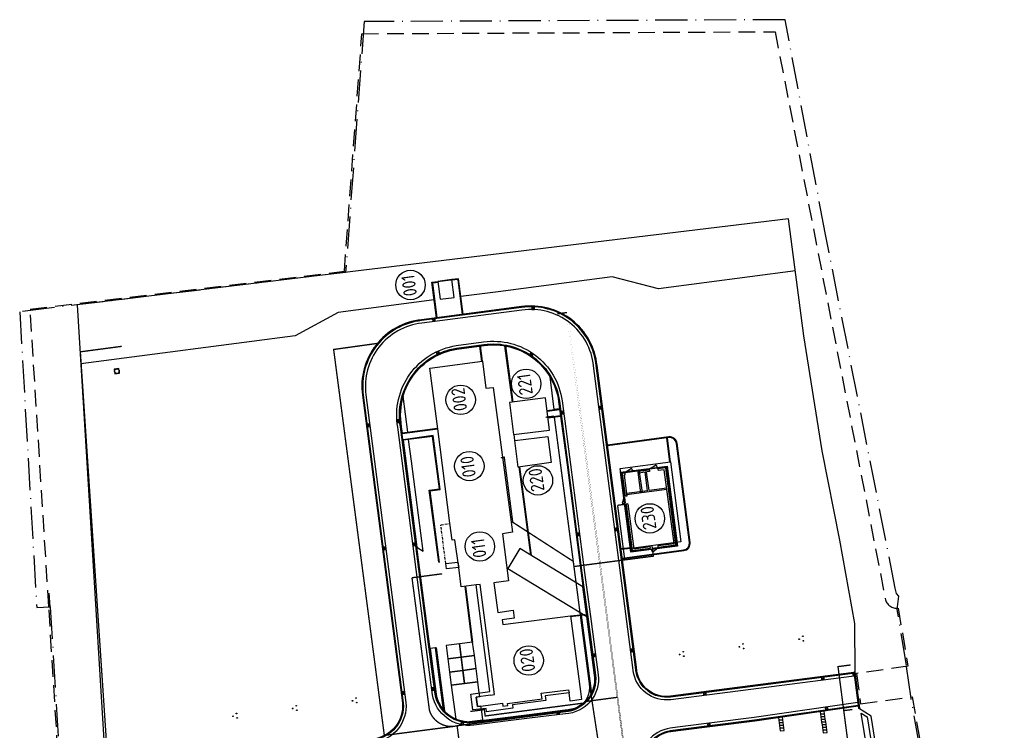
# Model space of a CAD drawing. Header units: metres. Extents: x 118125 to 118320, y 454784 to 455719.
# Tile 28 of 30: x 118147 to 118294, y 455319 to 455425. Entities that reach past the tile are written whole.
import ezdxf

# ---------------------------------------------------------------- set-up
doc = ezdxf.new("R2010")
doc.units = ezdxf.units.M
doc.header["$LTSCALE"] = 0.5
for name, pattern in [('ACAD_ISO10W100', [18, 12, -3, 0, -3]), ('B1', [28, 8, -4, 8, -4, 0, -4]), ('DASHED', [19.05, 12.7, -6.35]), ('DASHED2', [0.375, 0.25, -0.125])]:
    doc.linetypes.add(name, pattern=pattern)
for name, color, linetype in [('_gebouwen', 7, 'Continuous'), ('_grastegel 40x60', 252, 'Continuous'), ('_molgoot', 7, 'Continuous'), ('_ob10', 7, 'Continuous'), ('_stelcon', 7, 'Continuous'), ('_straatkolk', 7, 'Continuous'), ('_tb13', 7, 'Continuous'), ('_verharding', 7, 'Continuous'), ('_waterpunt', 7, 'Continuous'), ('BL00_WERKGRENS', 5, 'DASHED2'), ('Grens', 1, 'ACAD_ISO10W100'), ('KABELLOOP', 6, 'Continuous'), ('OL55_HAAG', 86, 'Continuous')]:
    doc.layers.add(name, color=color, linetype=linetype)
doc.layers.add('_hekwerk', color=7, linetype='Continuous', lineweight=50)
doc.styles.add('ISO', font='gbenor.shx')

# ---------------------------------------------------------------- blocks, each defined once
blk = doc.blocks.new('*U9')
at = {"layer": '_straatkolk'}
blk.add_hatch(color=256, dxfattribs=at).paths.add_polyline_path([(0.2, -0.15), (0.2, 0.15), (-0.2, -0.15)])
blk.add_lwpolyline([(0.2, -0.15), (0.2, 0.15), (-0.2, 0.15), (-0.2, -0.15)], close=True, dxfattribs=at)
blk.add_lwpolyline([(-0.2, -0.15), (0.2, 0.15)], dxfattribs=at)

msp = doc.modelspace()

# ---------------------------------------------------------------- hatches: boundary and pattern name
h = msp.add_hatch(color=256)
edge = h.paths.add_edge_path()
edge.add_arc((118263.48, 455332.28), 0.05, 0, 360)
edge = h.paths.add_edge_path()
edge.add_arc((118264.11, 455332.02), 0.05, 0, 360)
edge = h.paths.add_edge_path()
edge.add_arc((118264.02, 455332.7), 0.05, 0, 360)
h = msp.add_hatch(color=256)
edge = h.paths.add_edge_path()
edge.add_arc((118254.55, 455331.13), 0.05, 0, 360)
edge = h.paths.add_edge_path()
edge.add_arc((118255.18, 455330.87), 0.05, 0, 360)
edge = h.paths.add_edge_path()
edge.add_arc((118255.09, 455331.55), 0.05, 0, 360)
h = msp.add_hatch(color=256)
edge = h.paths.add_edge_path()
edge.add_arc((118245.62, 455329.98), 0.05, 0, 360)
edge = h.paths.add_edge_path()
edge.add_arc((118246.26, 455329.72), 0.05, 0, 360)
edge = h.paths.add_edge_path()
edge.add_arc((118246.17, 455330.39), 0.05, 0, 360)
h = msp.add_hatch(color=256)
edge = h.paths.add_edge_path()
edge.add_arc((118187.83, 455321.9), 0.05, 0, 360)
edge = h.paths.add_edge_path()
edge.add_arc((118188.46, 455321.64), 0.05, 0, 360)
edge = h.paths.add_edge_path()
edge.add_arc((118188.37, 455322.32), 0.05, 0, 360)
h = msp.add_hatch(color=256)
edge = h.paths.add_edge_path()
edge.add_arc((118196.76, 455323.05), 0.05, 0, 360)
edge = h.paths.add_edge_path()
edge.add_arc((118197.39, 455322.79), 0.05, 0, 360)
edge = h.paths.add_edge_path()
edge.add_arc((118197.3, 455323.47), 0.05, 0, 360)
h = msp.add_hatch(color=256)
edge = h.paths.add_edge_path()
edge.add_arc((118178.91, 455320.75), 0.05, 0, 360)
edge = h.paths.add_edge_path()
edge.add_arc((118179.54, 455320.49), 0.05, 0, 360)
edge = h.paths.add_edge_path()
edge.add_arc((118179.45, 455321.16), 0.05, 0, 360)

# ---------------------------------------------------------------- linework, layer by layer
for points in [[(118262.91, 455387.33), (118242.46, 455384.65), (118235.53, 455386.44), (118218.52, 455384.21), (118212.96, 455383.49)], [(118208.74, 455385.63), (118212.61, 455386.14)], [(118208.98, 455382.97), (118194.62, 455381.09), (118188.21, 455377.62), (118156.2, 455373.43)], [(118213.53, 455340.15), (118213.66, 455340.17)], [(118151.61, 455337.11), (118151.48, 455339.14)], [(118272.53, 455321.97), (118271.82, 455327.37), (118271.62, 455327.35), (118272.33, 455321.94), (118272.53, 455321.97)]]:
    msp.add_lwpolyline(points)
for centre in [(118264.02, 455332.7), (118254.55, 455331.13), (118255.09, 455331.55), (118263.48, 455332.28), (118264.11, 455332.02), (118245.62, 455329.98), (118246.17, 455330.39), (118246.26, 455329.72), (118255.18, 455330.87), (118188.37, 455322.32), (118196.76, 455323.05), (118197.3, 455323.47), (118197.39, 455322.79), (118178.91, 455320.75), (118179.45, 455321.16), (118187.83, 455321.9), (118188.46, 455321.64), (118179.54, 455320.49)]:
    msp.add_circle(centre, 0.05)
at = {"layer": '_gebouwen'}
for p, q in [((118237.48, 455357.25), (118238.42, 455357.83)), ((118239.37, 455357.5), (118237.48, 455357.25)), ((118238.64, 455357.41), (118238.42, 455357.83)), ((118239.35, 455357.46), (118239.37, 455357.46)), ((118239.35, 455357.44), (118239.35, 455357.46)), ((118239.37, 455357.5), (118239.39, 455357.5)), ((118239.37, 455357.46), (118239.37, 455357.5)), ((118239.39, 455357.5), (118239.4, 455357.44)), ((118239.41, 455357.55), (118239.42, 455357.45)), ((118241.1, 455357.67), (118239.42, 455357.45)), ((118241.12, 455357.55), (118239.43, 455357.33)), ((118241.09, 455357.77), (118241.1, 455357.67)), ((118241.11, 455357.73), (118241.12, 455357.67)), ((118241.13, 455357.73), (118241.11, 455357.73)), ((118241.12, 455357.67), (118241.16, 455357.68)), ((118241.12, 455357.55), (118241.15, 455357.31)), ((118241.13, 455357.73), (118242.31, 455357.89)), ((118241.14, 455357.69), (118241.13, 455357.73)), ((118241.14, 455357.73), (118242.1, 455358.32)), ((118241.16, 455357.7), (118241.14, 455357.69)), ((118242.29, 455357.82), (118241.16, 455357.68)), ((118241.16, 455357.68), (118241.16, 455357.7)), ((118242.3, 455357.89), (118242.1, 455358.32)), ((118242.29, 455357.84), (118242.32, 455357.85)), ((118242.29, 455357.82), (118242.29, 455357.84)), ((118242.34, 455357.83), (118242.29, 455357.82)), ((118242.32, 455357.85), (118242.31, 455357.89)), ((118242.31, 455357.89), (118242.34, 455357.89)), ((118242.34, 455357.94), (118242.36, 455357.84)), ((118242.34, 455357.89), (118242.34, 455357.83)), ((118243.66, 455358.01), (118242.36, 455357.84)), ((118243.56, 455357.87), (118242.37, 455357.72)), ((118242.37, 455357.72), (118242.4, 455357.47)), ((118243.34, 455357.59), (118242.4, 455357.47)), ((118244.79, 455346.57), (118243.34, 455357.59)), ((118245.07, 455346.35), (118243.56, 455357.87)), ((118245.2, 455346.25), (118243.66, 455358.01)), ((118237.45, 455357.19), (118236.91, 455357.12)), ((118236.91, 455357.12), (118237.36, 455353.64)), ((118237.47, 455357.07), (118237.04, 455357.02)), ((118237.04, 455357.02), (118237.48, 455353.63)), ((118237.5, 455356.83), (118237.32, 455356.8)), ((118237.32, 455356.8), (118237.73, 455353.66)), ((118237.45, 455357.19), (118237.44, 455357.29)), ((118237.46, 455357.25), (118237.46, 455357.19)), ((118237.46, 455357.19), (118237.51, 455357.2)), ((118237.5, 455356.83), (118237.47, 455357.07)), ((118237.49, 455357.21), (118237.48, 455357.25)), ((118237.51, 455357.22), (118237.49, 455357.21)), ((118237.51, 455357.2), (118239.35, 455357.44)), ((118237.51, 455357.2), (118237.51, 455357.22)), ((118238.62, 455357.34), (118238.62, 455357.37)), ((118238.62, 455357.37), (118238.65, 455357.37)), ((118238.73, 455357.36), (118238.62, 455357.34)), ((118238.64, 455357.38), (118238.64, 455357.4)), ((118238.65, 455357.41), (118238.69, 455357.41)), ((118238.65, 455357.37), (118238.65, 455357.41)), ((118238.72, 455357.43), (118238.69, 455357.42)), ((118238.69, 455357.38), (118238.69, 455357.42)), ((118238.69, 455357.41), (118238.69, 455357.38)), ((118238.69, 455357.41), (118238.69, 455357.41)), ((118238.69, 455357.38), (118238.72, 455357.38)), ((118238.69, 455357.38), (118238.72, 455357.38)), ((118238.73, 455357.36), (118238.72, 455357.43)), ((118238.72, 455357.38), (118238.73, 455357.36)), ((118239.4, 455357.44), (118239.35, 455357.44)), ((118239.43, 455357.33), (118239.47, 455357.09)), ((118239.85, 455354.15), (118239.45, 455357.23)), ((118241.15, 455357.31), (118239.47, 455357.09)), ((118240.06, 455354.17), (118239.65, 455357.26)), ((118240.85, 455354.45), (118240.48, 455357.22)), ((118241.06, 455354.48), (118240.69, 455357.25)), ((118243.73, 455354.62), (118237.71, 455353.83)), ((118243.71, 455354.82), (118241.06, 455354.48)), ((118237.36, 455353.54), (118237.06, 455352.59)), ((118237.36, 455353.64), (118237.26, 455353.63)), ((118237.47, 455352.65), (118237.37, 455353.43)), ((118237.54, 455352.64), (118237.43, 455353.44)), ((118237.73, 455353.66), (118237.48, 455353.63)), ((118240.85, 455354.45), (118237.68, 455354.03)), ((118237.68, 455354.03), (118237.71, 455353.83)), ((118237.06, 455352.59), (118237.49, 455352.52)), ((118237.52, 455352.43), (118237.42, 455352.42)), ((118237.52, 455352.43), (118238.45, 455345.36)), ((118237.88, 455352.51), (118237.64, 455352.47)), ((118237.64, 455352.47), (118238.55, 455345.5)), ((118237.88, 455352.51), (118238.77, 455345.78)), ((118238.45, 455345.36), (118241.28, 455345.73)), ((118238.55, 455345.5), (118241.29, 455345.85)), ((118238.77, 455345.78), (118241.25, 455346.1)), ((118241.29, 455345.85), (118241.25, 455346.1)), ((118241.29, 455345.63), (118241.28, 455345.73)), ((118241.6, 455345.29), (118241.37, 455345.73)), ((118242.26, 455345.84), (118241.48, 455345.74)), ((118242.25, 455345.91), (118241.49, 455345.81)), ((118242.39, 455345.86), (118241.6, 455345.29)), ((118242.41, 455346.25), (118244.79, 455346.57)), ((118242.44, 455346.01), (118242.41, 455346.25)), ((118242.44, 455346.01), (118245.07, 455346.35)), ((118242.48, 455345.89), (118245.2, 455346.25)), ((118242.5, 455345.79), (118242.48, 455345.89))]:
    msp.add_line(p, q, dxfattribs=at)
for points in [[(118209.53, 455385.74), (118209.88, 455383.07), (118211.96, 455383.34), (118211.61, 455386.01), (118209.53, 455385.74)], [(118214.72, 455321.71), (118214.46, 455324.07), (118217.3, 455324.46), (118215.23, 455340.37), (118213.02, 455340.09), (118212.63, 455343), (118212.07, 455347.12), (118211.64, 455347.06), (118211.31, 455349.6), (118209.49, 455363.72), (118208.32, 455372.77), (118216.18, 455373.8), (118216.66, 455369.77), (118217.8, 455369.9), (118220.64, 455348.24), (118219.17, 455348.03), (118220.06, 455340.98), (118217.89, 455340.71), (118218.46, 455336.26), (118220.74, 455336.58), (118220.91, 455335.4), (118219.13, 455335.15), (118219.22, 455334.48), (118229.32, 455335.74), (118230.82, 455324.46), (118230.96, 455323.24), (118229.27, 455323.02), (118229.11, 455324.26), (118225.56, 455323.8), (118225.64, 455323.12), (118220.68, 455322.45), (118220.71, 455321.94), (118216.79, 455321.43), (118216.71, 455321.91), (118214.72, 455321.71)], [(118220.21, 455367.62), (118220.83, 455362.84), (118226.2, 455363.5), (118225.61, 455368.32), (118220.21, 455367.62)], [(118221.01, 455361.98), (118220.89, 455362.84)], [(118221.52, 455358), (118221.01, 455361.98), (118225.93, 455362.56), (118226.42, 455358.68), (118221.52, 455358)], [(118236.76, 455357.8), (118244.28, 455358.77), (118245.83, 455346.8), (118238.32, 455345.84), (118236.76, 455357.8)], [(118217.37, 455323.9), (118217.99, 455323.98), (118215.83, 455340.45), (118215.23, 455340.37)], [(118217.37, 455323.9), (118217.37, 455323.9), (118215.26, 455323.62), (118215.44, 455322.21), (118215.95, 455322.27), (118215.95, 455322.27), (118219.16, 455322.69), (118219.21, 455322.26), (118219.98, 455322.36), (118219.93, 455322.67), (118225.08, 455323.34), (118224.97, 455324.18), (118229.05, 455324.72), (118229.11, 455324.26)], [(118287.75, 455223.6), (118283.12, 455261.66), (118274.46, 455310.53), (118272.73, 455321.21), (118273.64, 455320.64), (118275.25, 455310.66), (118283.91, 455261.78), (118288.55, 455223.68)]]:
    msp.add_lwpolyline(points, dxfattribs=at)
at = {"layer": '_gebouwen', "ltscale": 0.005, "flags": 128}
msp.add_lwpolyline([(118245.31, 455346.16), (118238.36, 455345.25), (118236.79, 455357.21), (118243.75, 455358.12)], close=True, dxfattribs=at)
at = {"layer": '_gebouwen', "const_width": 0.002}
for points in [[(118237.35, 455353.62), (118237.35, 455353.56), (118237.35, 455353.56), (118237.42, 455353.57), (118237.41, 455353.61), (118237.35, 455353.61), (118237.35, 455353.62)], [(118237.35, 455353.55), (118237.37, 455353.42), (118237.37, 455353.43), (118237.43, 455353.44)], [(118237.41, 455353.54), (118237.41, 455353.55), (118237.36, 455353.54), (118237.35, 455353.55)], [(118237.36, 455353.56), (118237.36, 455353.55), (118237.36, 455353.55)], [(118237.43, 455353.44), (118237.42, 455353.54), (118237.41, 455353.54)], [(118237.43, 455353.44), (118237.44, 455353.42), (118237.41, 455353.42), (118237.41, 455353.44)], [(118237.42, 455353.57), (118237.42, 455353.55)], [(118237.49, 455352.52), (118237.47, 455352.65), (118237.47, 455352.63), (118237.54, 455352.64)], [(118237.54, 455352.55), (118237.55, 455352.53), (118237.49, 455352.52), (118237.49, 455352.52)], [(118237.5, 455352.45), (118237.49, 455352.51), (118237.49, 455352.51), (118237.56, 455352.52), (118237.56, 455352.47), (118237.5, 455352.46), (118237.5, 455352.45)], [(118237.5, 455352.51), (118237.5, 455352.52), (118237.5, 455352.52)], [(118237.54, 455352.64), (118237.54, 455352.66), (118237.51, 455352.66), (118237.51, 455352.64)], [(118237.54, 455352.64), (118237.55, 455352.55), (118237.54, 455352.54)], [(118237.56, 455352.52), (118237.55, 455352.54)], [(118241.29, 455345.72), (118241.36, 455345.72), (118241.36, 455345.72), (118241.35, 455345.79), (118241.3, 455345.78), (118241.31, 455345.72), (118241.29, 455345.72)], [(118241.35, 455345.79), (118241.37, 455345.79)], [(118241.36, 455345.72), (118241.5, 455345.74), (118241.48, 455345.74), (118241.47, 455345.8)], [(118241.38, 455345.78), (118241.37, 455345.78), (118241.37, 455345.73), (118241.36, 455345.72)], [(118241.36, 455345.73), (118241.37, 455345.73), (118241.37, 455345.73)], [(118241.47, 455345.8), (118241.38, 455345.79), (118241.38, 455345.78)], [(118241.47, 455345.8), (118241.49, 455345.81), (118241.5, 455345.78), (118241.48, 455345.78)], [(118242.27, 455345.91), (118242.25, 455345.91), (118242.26, 455345.88), (118242.28, 455345.88)], [(118242.4, 455345.86), (118242.26, 455345.84), (118242.28, 455345.85), (118242.27, 455345.91)], [(118242.27, 455345.91), (118242.37, 455345.92), (118242.37, 455345.91)], [(118242.37, 455345.91), (118242.38, 455345.92), (118242.39, 455345.86), (118242.4, 455345.86)], [(118242.4, 455345.93), (118242.38, 455345.92)], [(118242.4, 455345.87), (118242.39, 455345.87), (118242.4, 455345.87)], [(118242.47, 455345.87), (118242.4, 455345.86), (118242.4, 455345.86), (118242.4, 455345.93), (118242.45, 455345.93), (118242.45, 455345.87), (118242.47, 455345.87)]]:
    msp.add_lwpolyline(points, dxfattribs=at)
at = {"layer": '_gebouwen', "linetype": 'B1', "ltscale": 0.1}
msp.add_lwpolyline([(118210.7, 455343.58), (118209.95, 455349.37), (118211.32, 455349.55)], dxfattribs=at)
at = {"layer": '_gebouwen'}
for points in [[(118212.52, 455343.8), (118212.63, 455343), (118210.81, 455342.79), (118210.7, 455343.58)], [(118216.01, 455321.84), (118215.95, 455322.27), (118215.44, 455322.21), (118215.26, 455323.62), (118215.77, 455323.69), (118215.7, 455324.24), (118215.48, 455325.89), (118211.51, 455325.37), (118212.18, 455320.32), (118213.82, 455319.91), (118216.22, 455320.22), (118216.01, 455321.84)]]:
    msp.add_lwpolyline(points, close=True, dxfattribs=at)
for centre in [(118205.42, 455385.21), (118222.7, 455370.44), (118212.92, 455368.04), (118214.22, 455358.14), (118224.46, 455356), (118241.17, 455350.32), (118215.79, 455346.13), (118223.09, 455329.08)]:
    msp.add_circle(centre, 2.2, dxfattribs=at)
at = {"layer": '_grastegel 40x60'}
for points in [[(118267.28, 455321.12), (118267.23, 455321.51), (118266.63, 455321.43), (118266.69, 455321.04)], [(118267.33, 455320.72), (118267.28, 455321.12), (118266.69, 455321.04), (118266.74, 455320.64)], [(118267.38, 455320.32), (118267.33, 455320.72), (118266.74, 455320.64), (118266.79, 455320.24)], [(118261.05, 455320.22), (118261, 455320.62), (118260.4, 455320.54), (118260.46, 455320.14)], [(118261.1, 455319.82), (118261.05, 455320.22), (118260.46, 455320.14), (118260.51, 455319.74)], [(118261.15, 455319.43), (118261.1, 455319.82), (118260.51, 455319.74), (118260.56, 455319.35)], [(118261.21, 455319.03), (118261.15, 455319.43), (118260.56, 455319.35), (118260.61, 455318.95)], [(118267.44, 455319.93), (118267.38, 455320.32), (118266.79, 455320.24), (118266.84, 455319.85)], [(118267.49, 455319.53), (118267.44, 455319.93), (118266.84, 455319.85), (118266.89, 455319.45)], [(118267.54, 455319.13), (118267.49, 455319.53), (118266.89, 455319.45), (118266.95, 455319.05)], [(118261.26, 455318.63), (118261.21, 455319.03), (118260.61, 455318.95), (118260.66, 455318.55)], [(118267.59, 455318.74), (118267.54, 455319.13), (118266.95, 455319.05), (118267, 455318.66)], [(118267.64, 455318.34), (118267.59, 455318.74), (118267, 455318.66), (118267.05, 455318.26)]]:
    msp.add_lwpolyline(points, close=True, dxfattribs=at)
at = {"layer": '_hekwerk', "lineweight": -2}
for points in [[(118271.82, 455327.37), (118271.79, 455334.59), (118269.56, 455347.09), (118266.92, 455360.43), (118264.18, 455377.59), (118261.9, 455395.09), (118155.66, 455382.24), (118160.29, 455306.62), (118162.38, 455281.87), (118167.11, 455249.73), (118171.92, 455216.5), (118172.23, 455212.74), (118173.91, 455200.03), (118178.16, 455171.75), (118179.93, 455159.53), (118195.46, 455159.38), (118211.56, 455159.42), (118222.61, 455159.64), (118292.65, 455168.53), (118294.12, 455171.38), (118292.82, 455193.84), (118292.22, 455198.36)], [(118274.23, 455320.74), (118272.33, 455321.94)], [(118288.89, 455213.95), (118290.19, 455214.13), (118290, 455216.74), (118288.3, 455230.7), (118284.5, 455261.88), (118275.84, 455310.77), (118274.23, 455320.74)]]:
    msp.add_lwpolyline(points, dxfattribs=at)
at = {"layer": '_molgoot'}
msp.add_lwpolyline([(118271.7, 455326.76), (118271.7, 455326.76), (118251.22, 455324.12), (118244.31, 455323.22, -0.414214), (118238.7, 455327.53), (118238.64, 455328.03), (118232.77, 455373.11, 0.428235), (118222.08, 455381.44), (118207.12, 455379.5, 0.421547), (118198.78, 455368.8), (118204.74, 455322.82, -0.406123), (118199.97, 455316.83), (118162.84, 455312.13), (118164.79, 455297.31)], format="xyb", dxfattribs=at)
at = {"layer": '_ob10'}
for p, q in [((118244.03, 455362.49), (118234.84, 455361.29)), ((118244.04, 455362.39), (118234.85, 455361.19)), ((118244.17, 455358.75), (118243.7, 455362.35)), ((118244.27, 455358.77), (118243.79, 455362.36)), ((118247.11, 455346.72), (118245.16, 455361.53)), ((118247.21, 455346.73), (118245.26, 455361.55)), ((118237.04, 455344.39), (118246.24, 455345.6)), ((118237.06, 455344.29), (118246.26, 455345.5))]:
    msp.add_line(p, q, dxfattribs=at)
for points in [[(118209.32, 455380.32), (118208.64, 455385.62), (118208.64, 455385.62), (118209.53, 455385.74)], [(118209.42, 455380.33), (118208.75, 455385.53), (118209.55, 455385.64)], [(118213.31, 455380.84), (118212.61, 455386.14), (118212.61, 455386.14), (118211.62, 455386.01)], [(118213.21, 455380.82), (118212.53, 455386.02), (118211.62, 455385.91)], [(118215.74, 455376.07), (118216.05, 455373.79)], [(118215.84, 455376.09), (118216.15, 455373.8)], [(118219.49, 455376.13), (118220.63, 455367.68)], [(118219.6, 455376.11), (118220.73, 455367.69)], [(118225.83, 455366.46), (118227.7, 455366.7)], [(118225.85, 455366.36), (118227.71, 455366.6)], [(118225.96, 455365.46), (118227.83, 455365.71)], [(118225.97, 455365.36), (118227.85, 455365.61)], [(118204.17, 455363.09), (118209.48, 455363.82)], [(118204.19, 455362.99), (118209.49, 455363.72)], [(118209.75, 455343.71), (118208.36, 455354.46), (118209.85, 455354.66), (118208.81, 455362.69), (118204.31, 455362.08)], [(118209.64, 455343.78), (118208.24, 455354.54), (118209.74, 455354.74), (118208.73, 455362.58), (118204.32, 455361.99)], [(118221.62, 455358.02), (118222.45, 455351.7), (118223.34, 455344.85)], [(118221.72, 455358.03), (118222.5, 455352.06), (118223.45, 455344.78)], [(118238.3, 455345.94), (118236.87, 455345.75)], [(118238.32, 455345.84), (118236.88, 455345.65)], [(118229.32, 455335.74), (118231.25, 455335.98)], [(118229.33, 455335.64), (118231.39, 455335.9)], [(118210.37, 455321.67), (118209.17, 455330.99), (118209.27, 455331), (118210.49, 455321.54), (118210.37, 455321.67)]]:
    msp.add_lwpolyline(points, dxfattribs=at)
for centre, radius, start, end in [((118244.17, 455361.4), 1.1, 7.4699, 97.4699), ((118244.17, 455361.4), 1, 7.4699, 97.4699), ((118246.11, 455346.59), 1, 277.4699, 7.4699), ((118246.11, 455346.59), 1.1, 277.4699, 7.4699)]:
    msp.add_arc(centre, radius, start, end, dxfattribs=at)
at = {"layer": '_stelcon'}
for points in [[(118212.98, 455329.6), (118212.73, 455331.58), (118210.74, 455331.32), (118211, 455329.34)], [(118214.97, 455329.85), (118214.71, 455331.84), (118212.73, 455331.58), (118212.98, 455329.6)], [(118213.24, 455327.61), (118212.98, 455329.6), (118211, 455329.34), (118211.26, 455327.36)], [(118215.22, 455327.87), (118214.97, 455329.85), (118212.98, 455329.6), (118213.24, 455327.61)], [(118213.5, 455325.63), (118213.24, 455327.61), (118211.26, 455327.36), (118211.51, 455325.37)], [(118215.48, 455325.89), (118215.22, 455327.87), (118213.24, 455327.61), (118213.5, 455325.63)]]:
    msp.add_lwpolyline(points, close=True, dxfattribs=at)
at = {"layer": '_tb13'}
for points in [[(118271.7, 455326.76), (118271.63, 455327.29), (118251.15, 455324.65), (118244.24, 455323.74, -0.414214), (118239.23, 455327.6), (118239.17, 455328.1), (118233.29, 455373.17, 0.427849), (118222.01, 455381.97), (118207.06, 455380.02, 0.421348), (118198.25, 455368.73), (118204.22, 455322.76, -0.405656), (118199.9, 455317.36), (118162.24, 455312.59), (118164.27, 455297.24)], [(118271.57, 455326.74), (118271.51, 455327.14), (118251.17, 455324.52), (118244.26, 455323.62, -0.414214), (118239.1, 455327.58), (118239.04, 455328.09), (118233.16, 455373.15, 0.427941), (118222.03, 455381.84), (118207.07, 455379.89, 0.421396), (118198.38, 455368.75), (118204.35, 455322.77, -0.405777), (118199.92, 455317.23), (118162.39, 455312.47), (118164.4, 455297.26)], [(118272.22, 455322.78), (118256.77, 455320.54), (118245.32, 455319.1), (118244.23, 455318.95, 0.414214), (118239.92, 455313.35), (118242.22, 455295.81)], [(118272.27, 455322.38), (118256.82, 455320.15), (118245.37, 455318.7), (118244.28, 455318.56, 0.414214), (118240.31, 455313.4), (118242.57, 455296.23)], [(118272.29, 455322.26), (118256.84, 455320.02), (118245.39, 455318.57), (118244.29, 455318.43, 0.414214), (118240.44, 455313.42), (118242.56, 455297.28)]]:
    msp.add_lwpolyline(points, format="xyb", dxfattribs=at)
for points in [[(118203.53, 455363.95, -0.419307), (118212.27, 455376.15), (118216.35, 455376.69, -0.416793), (118228.08, 455367.88), (118229.35, 455358.38), (118231.44, 455342.21), (118232.4, 455334.9), (118233.45, 455326.95, -0.44417), (118228.56, 455321.13), (118223.2, 455320.45), (118214.88, 455319.4, -0.395735), (118208.71, 455323.97), (118207.74, 455331.46)], [(118203.93, 455364.01, -0.419413), (118212.32, 455375.76), (118216.4, 455376.29, -0.416863), (118227.68, 455367.83), (118228.95, 455358.33), (118231.04, 455342.16), (118232, 455334.85), (118233.05, 455326.9, -0.445379), (118228.52, 455321.53), (118223.15, 455320.85), (118214.83, 455319.79, -0.395071), (118209.11, 455324.03), (118208.14, 455331.52)], [(118204.06, 455364.03, -0.419449), (118212.34, 455375.63), (118216.42, 455376.16, -0.416886), (118227.55, 455367.81), (118228.82, 455358.31), (118230.92, 455342.14), (118231.87, 455334.84), (118232.92, 455326.88, -0.445806), (118228.51, 455321.66), (118223.13, 455320.98), (118214.81, 455319.92, -0.394839), (118209.23, 455324.05), (118208.27, 455331.53)]]:
    msp.add_lwpolyline(points, format="xyb", close=True, dxfattribs=at)
for points in [[(118213.53, 455340.15), (118214.58, 455331.83)], [(118213.66, 455340.17), (118214.71, 455331.84)]]:
    msp.add_lwpolyline(points, dxfattribs=at)
at = {"layer": '_verharding'}
msp.add_lwpolyline([(118231.76, 455335.67), (118231.19, 455340.09), (118221.76, 455345.8), (118219.96, 455342.83), (118231.77, 455335.67)], close=True, dxfattribs=at)
at = {"layer": '_waterpunt'}
msp.add_lwpolyline([(118161.97, 455372.02), (118161.88, 455372.71), (118161.19, 455372.62), (118161.28, 455371.93)], close=True, dxfattribs=at)
msp.add_circle((118161.58, 455372.32), 0.35, dxfattribs=at)
at = {"layer": 'BL00_WERKGRENS', "color": 0, "ltscale": 20}
msp.add_lwpolyline([(118154.65, 455285.49), (118151.41, 455337.09), (118148.62, 455381.59), (118195.55, 455387.27), (118198.17, 455422.77), (118259.89, 455423.06), (118276.33, 455338.34, 0.384881), (118278.27, 455336.89), (118279.73, 455328.23), (118272.05, 455327.14), (118272.65, 455322.62), (118280.36, 455323.63), (118281.68, 455316.15)], format="xyb", dxfattribs=at)
at = {"layer": 'Grens', "color": 0, "ltscale": 0.8}
msp.add_lwpolyline([(118281.49, 455316.08), (118280.2, 455323.41), (118280.2, 455323.41), (118279.5, 455328.4), (118279.5, 455328.4), (118278.11, 455336.68), (118278.36, 455338.72), (118278, 455339.12), (118277.83, 455339.88), (118267.37, 455392.98), (118261.38, 455424.86), (118198.5, 455424.57), (118195.74, 455387.09), (118147.06, 455381.2), (118149.61, 455337.02), (118149.61, 455337.02), (118151.61, 455337.11), (118154.85, 455285.51)], dxfattribs=at)
at = {"layer": 'KABELLOOP', "linetype": 'DASHED', "const_width": 0.2}
for points in [[(118227.37, 455380.9), (118228.8, 455381.09)], [(118211.88, 455319.23), (118201.52, 455317.88), (118193.95, 455375.57), (118200.43, 455376.47)], [(118162.31, 455376.04), (118156.12, 455375.22), (118161.17, 455299.61)], [(118225.62, 455365.44), (118226.89, 455365.61)], [(118229.74, 455343.9), (118226.89, 455365.61)], [(118229.74, 455343.9), (118220.7, 455349.75), (118219.43, 455359.47), (118218.92, 455359.4)], [(118237.64, 455352.45), (118236.36, 455352.28)], [(118236.36, 455352.28), (118237.43, 455344.12)], [(118229.84, 455343.13), (118241.7, 455344.68), (118241.49, 455346.3)], [(118232.15, 455325.55), (118229.74, 455343.9)], [(118210.16, 455342.04), (118205.65, 455341.45)], [(118205.65, 455341.45), (118208.26, 455321.61)], [(118271.15, 455328.41), (118269.28, 455328.17), (118270.99, 455315.07), (118238.03, 455310.75)], [(118232.15, 455325.55), (118234.21, 455312.17), (118239.19, 455276.32)], [(118231.48, 455322.94), (118236.34, 455323.58)], [(118212.39, 455319.33), (118229.04, 455321.51)], [(118271.41, 455321.75), (118270.14, 455321.59)], [(118166.7, 455307.77), (118166.7, 455307.77), (118213.1, 455313.86), (118212.39, 455319.33)]]:
    msp.add_lwpolyline(points, dxfattribs=at)
msp.add_lwpolyline([(118228.8, 455381.09), (118255.28, 455179.14)], close=True, dxfattribs=at)
for points in [[(118229.04, 455321.51, 0.417351), (118232.15, 455325.55)], [(118208.26, 455321.61, 0.398567), (118212.39, 455319.33)]]:
    msp.add_lwpolyline(points, format="xyb", dxfattribs=at)
at = {"layer": 'KABELLOOP', "linetype": 'DASHED'}
msp.add_lwpolyline([(118231.3, 455322.72, 0.2, 0.2, 0), (118216.59, 455320.79, 0.2, 0.2, 0), (118216.46, 455321.74, 0.2, 0.2, 0), (118214.38, 455321.47, 0, 0, 0)], format="xyseb", dxfattribs=at)
at = {"layer": 'OL55_HAAG'}
msp.add_lwpolyline([(118227.55, 455367.81), (118227.7, 455366.7), (118226.91, 455366.6), (118226.27, 455371.47, -0.099901), (118227.55, 455367.81)], format="xyb", dxfattribs=at)
for points in [[(118204.06, 455364.03), (118204.18, 455363.1), (118205.01, 455363.21), (118204.31, 455368.59, 0.115818)], [(118232.92, 455326.88), (118231.76, 455335.67), (118231.38, 455335.9), (118230.93, 455335.84), (118232.46, 455324.16, 0.153189)], [(118209.24, 455324.03, 0.130897), (118210.37, 455321.67), (118209.58, 455327.78), (118209.17, 455330.99), (118208.35, 455330.88)]]:
    msp.add_lwpolyline(points, format="xyb", close=True, dxfattribs=at)
msp.add_lwpolyline([(118207.31, 455345.4), (118205.57, 455358.86), (118205.15, 455362.1), (118204.32, 455361.99), (118206.39, 455346.03), (118207.31, 455345.4)], dxfattribs=at)

# ---------------------------------------------------------------- block references
at = {"layer": '_molgoot'}
for p, rotation in [((118223.74, 455381.69), 357.4576176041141), ((118208.92, 455379.98), 7.457617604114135), ((118209.53, 455375.06), 24.85129541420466), ((118223.49, 455374.82), 326.4497864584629), ((118228.06, 455366.13), 97.45761760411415), ((118233.83, 455366.89), 97.45761760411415), ((118203.67, 455364.85), 95.12424810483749), ((118199.11, 455364.25), 97.45761760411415), ((118236.2, 455348.68), 97.45761760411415), ((118230.45, 455347.93), 97.45761760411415), ((118201.5, 455345.85), 97.45761760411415), ((118206.05, 455346.44), 97.45761760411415), ((118232.81, 455329.86), 97.45761760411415), ((118238.56, 455330.61), 97.45761760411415), ((118267.01, 455326.41), 7.457617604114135), ((118204.31, 455324.24), 97.45761760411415), ((118208.85, 455324.84), 97.45761760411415), ((118249.39, 455324.14), 7.190867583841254), ((118227.45, 455321.25), 7.457617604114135), ((118267.6, 455321.86), 7.457617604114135), ((118213.18, 455319.71), 168.693700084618), ((118250.01, 455319.44), 7.190867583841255)]:
    msp.add_blockref('*U9', p, dxfattribs=dict(at, rotation=rotation))

# ---------------------------------------------------------------- texts
at = {"layer": '_gebouwen', "style": 'ISO'}
for s, p in [('001', (118206.42, 455383.68)), ('221', (118223.71, 455368.91)), ('002', (118213.92, 455366.51)), ('010', (118215.22, 455356.61)), ('220', (118225.46, 455354.47)), ('230', (118242.18, 455348.78)), ('011', (118216.8, 455344.59)), ('020', (118224.1, 455327.54))]:
    msp.add_text(s, height=1.995, rotation=97.7506, dxfattribs=at).set_placement(p)

doc.saveas('drawing.dxf')
